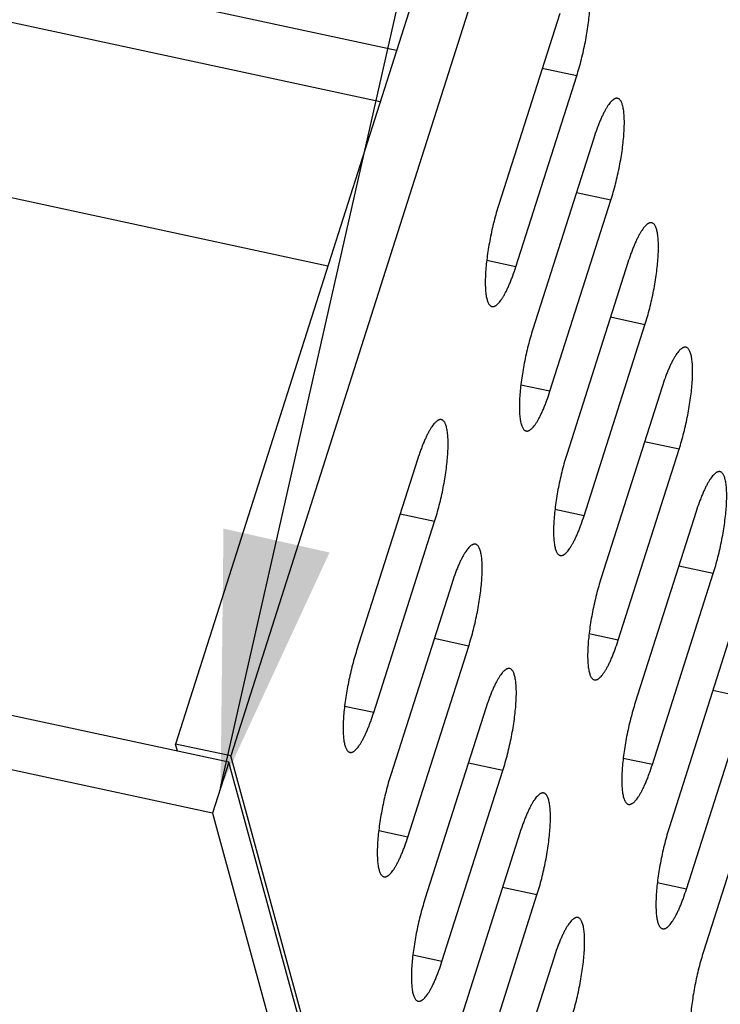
# Model space of a CAD drawing. Header units: millimetres. Extents: x 508 to 1261, y -60 to 468.
# Tile 39 of 49: x 1110 to 1120, y 46 to 60. Entities that reach past the tile are written whole.
import ezdxf

# ---------------------------------------------------------------- set-up
doc = ezdxf.new("R2010")
doc.units = ezdxf.units.MM
doc.header["$LTSCALE"] = 16.335
doc.layers.get('0').update_dxf_attribs({"linetype": 'CONTINUOUS'})
doc.layers.add('ROUNDS', color=7, linetype='CONTINUOUS')
doc.styles.get("Standard").update_dxf_attribs({"font": 'txt', "width": 0.85})
doc.dimstyles.get("Standard").update_dxf_attribs({"dimtxt": 3.5, "dimasz": 3.5, "dimexe": 1.5, "dimexo": 1, "dimtad": 1, "dimtxsty": 'Standard', "dimblk": '_FILLED', "dimblk1": '_FILLED', "dimblk2": '_FILLED', "dimcen": 0.09, "dimazin": 2, "dimtol": 1, "dimtp": 0.01, "dimtm": 0.01, "dimtfac": 1, "dimtofl": 0, "dimtmove": 0, "dimatfit": 3, "dimldrblk": '_FILLED', "dimfxl": 1, "dimtolj": 1, "dimarcsym": 0})

# ---------------------------------------------------------------- blocks, each defined once
blk = doc.blocks.new('_FILLED')
at = {"color": 0, "linetype": 'ByBlock'}
blk.add_solid([(0, 0), (-1, 0.2143), (-1, -0.2143)], dxfattribs=at)

msp = doc.modelspace()

# ---------------------------------------------------------------- linework, layer by layer
at = {"color": 7, "linetype": 'Continuous'}
for p, q in [((1131.1405, 108.80358), (1112.31463, 49.71281)), ((1131.90267, 108.63919), (1113.0768, 49.54842)), ((1113.04878, 49.46049), (1031.11562, 67.132)), ((1112.82467, 48.75703), (1030.8915, 66.42853)), ((1115.36502, 59.2874), (1102.00959, 62.16792)), ((1101.78548, 61.46446), (1115.1409, 58.58394)), ((1117.61549, 59.7989), (1116.77505, 57.16092)), ((1117.85094, 58.93969), (1117.37449, 59.04245)), ((1102.39655, 58.90738), (1114.41791, 56.31459)), ((1117.0105, 56.30171), (1117.85094, 58.93969)), ((1118.08639, 58.08048), (1117.24595, 55.4425)), ((1118.32184, 57.22127), (1117.84539, 57.32403)), ((1117.4814, 54.58329), (1118.32184, 57.22127)), ((1117.0105, 56.30171), (1116.60844, 56.38843)), ((1118.55729, 56.36206), (1117.71685, 53.72408)), ((1118.79274, 55.50284), (1118.31629, 55.60561)), ((1117.9523, 52.86486), (1118.79274, 55.50284)), ((1117.4814, 54.58329), (1117.07934, 54.67)), ((1119.02818, 54.64363), (1118.18774, 52.00565)), ((1119.26363, 53.78442), (1118.78719, 53.88718)), ((1118.42319, 51.14644), (1119.26363, 53.78442)), ((1115.65446, 53.64361), (1114.81402, 51.00563)), ((1115.88991, 52.7844), (1115.41346, 52.88716)), ((1117.9523, 52.86486), (1117.55024, 52.95158)), ((1119.49908, 52.92521), (1118.65864, 50.28723)), ((1115.04947, 50.14642), (1115.88991, 52.7844)), ((1119.73453, 52.066), (1119.25808, 52.16876)), ((1118.89409, 49.42802), (1119.73453, 52.066)), ((1116.12536, 51.92519), (1115.28492, 49.28721)), ((1116.36081, 51.06598), (1115.88436, 51.16874)), ((1118.42319, 51.14644), (1118.02114, 51.23316)), ((1119.96998, 51.20679), (1119.12954, 48.56881)), ((1115.52037, 48.428), (1116.36081, 51.06598)), ((1120.20543, 50.34758), (1119.72898, 50.45034)), ((1119.36499, 47.7096), (1120.20543, 50.34758)), ((1115.04947, 50.14642), (1114.64742, 50.23314)), ((1116.59626, 50.20677), (1115.75582, 47.56879)), ((1113.0768, 49.54842), (1112.31463, 49.71281)), ((1112.342, 49.61293), (1112.31463, 49.71281)), ((1118.89409, 49.42802), (1118.49204, 49.51473)), ((1120.44088, 49.48836), (1119.60044, 46.85038)), ((1113.04878, 49.46049), (1112.82467, 48.75703)), ((1116.83171, 49.34756), (1116.35526, 49.45032)), ((1115.99127, 46.70958), (1116.83171, 49.34756)), ((1115.52037, 48.428), (1115.11831, 48.51471)), ((1117.06716, 48.48835), (1116.22672, 45.85036)), ((1117.30261, 47.62913), (1116.82616, 47.73189)), ((1119.36499, 47.7096), (1118.96293, 47.79631)), ((1116.46216, 44.99115), (1117.30261, 47.62913)), ((1115.99127, 46.70958), (1115.58921, 46.79629)), ((1117.53805, 46.76992), (1116.69761, 44.13194))]:
    msp.add_line(p, q, dxfattribs=at)
for points, knots in [([(1117.85094, 58.93969), (1117.86274, 58.97673), (1117.8855, 59.05248), (1117.91663, 59.16844), (1117.94502, 59.28746), (1117.97022, 59.40771), (1117.99186, 59.52737), (1118.0096, 59.64461), (1118.02319, 59.75766), (1118.03242, 59.86479), (1118.03648, 59.94966), (1118.03729, 60.01334), (1118.03672, 60.05752), (1118.03501, 60.09908), (1118.03216, 60.13787), (1118.02817, 60.17372), (1118.02308, 60.20652), (1118.01688, 60.23615), (1118.00962, 60.2625), (1118.00132, 60.28547), (1117.99198, 60.30502), (1117.98163, 60.32107), (1117.97024, 60.33358), (1117.95963, 60.34111), (1117.9508, 60.34503), (1117.94631, 60.34633), (1117.94405, 60.34682)], [0, 0, 0, 0, 0.08008036, 0.16292877, 0.24735176, 0.33212795, 0.41602975, 0.49784498, 0.57639861, 0.65057486, 0.71934028, 0.75140201, 0.78177429, 0.81036343, 0.83708699, 0.86187563, 0.8846757, 0.90545289, 0.92419766, 0.94093358, 0.95573068, 0.9687263, 0.98015661, 0.99039545, 0.99524016, 1, 1, 1, 1]), ([(1118.41495, 58.6284), (1118.41228, 58.62897), (1118.40679, 58.62969), (1118.39832, 58.62944), (1118.38962, 58.62787), (1118.38069, 58.625), (1118.37155, 58.62083), (1118.3622, 58.61539), (1118.35266, 58.60867), (1118.34292, 58.6007), (1118.33301, 58.59147), (1118.3191, 58.57703), (1118.30143, 58.55578), (1118.28036, 58.52634), (1118.25888, 58.49229), (1118.2371, 58.45383), (1118.21514, 58.41112), (1118.1931, 58.36441), (1118.17112, 58.31393), (1118.1493, 58.25995), (1118.11999, 58.18212), (1118.09954, 58.12175), (1118.08639, 58.08048)], [0, 0, 0, 0, 0.01229317, 0.02488894, 0.03806759, 0.05207158, 0.06709957, 0.08330773, 0.10081513, 0.11971018, 0.14005661, 0.16189856, 0.21016001, 0.26459924, 0.32516728, 0.39171673, 0.46402557, 0.5418124, 0.6247467, 0.71245641, 0.80453376, 1, 1, 1, 1]), ([(1118.32184, 57.22127), (1118.33364, 57.2583), (1118.3564, 57.33405), (1118.38753, 57.45002), (1118.41592, 57.56903), (1118.44112, 57.68928), (1118.46276, 57.80894), (1118.4805, 57.92619), (1118.49409, 58.03923), (1118.50332, 58.14637), (1118.50737, 58.23124), (1118.50818, 58.29492), (1118.50762, 58.3391), (1118.50591, 58.38066), (1118.50306, 58.41944), (1118.49907, 58.4553), (1118.49397, 58.4881), (1118.48778, 58.51773), (1118.48052, 58.54407), (1118.47221, 58.56705), (1118.46288, 58.58659), (1118.45252, 58.60265), (1118.44113, 58.61516), (1118.43052, 58.62268), (1118.4217, 58.62661), (1118.41721, 58.62791), (1118.41495, 58.6284)], [0, 0, 0, 0, 0.08008036, 0.16292877, 0.24735176, 0.33212795, 0.41602975, 0.49784498, 0.57639861, 0.65057486, 0.71934028, 0.75140201, 0.78177429, 0.81036343, 0.83708699, 0.86187563, 0.8846757, 0.90545289, 0.92419766, 0.94093358, 0.95573068, 0.9687263, 0.98015661, 0.99039545, 0.99524016, 1, 1, 1, 1]), ([(1116.77505, 57.16092), (1116.76325, 57.12389), (1116.74049, 57.04814), (1116.70936, 56.93217), (1116.68097, 56.81316), (1116.65577, 56.6929), (1116.63413, 56.57325), (1116.61639, 56.456), (1116.6028, 56.34296), (1116.59357, 56.23582), (1116.58952, 56.15095), (1116.58871, 56.08727), (1116.58927, 56.04309), (1116.59098, 56.00153), (1116.59383, 55.96275), (1116.59782, 55.92689), (1116.60292, 55.89409), (1116.60911, 55.86446), (1116.61637, 55.83812), (1116.62468, 55.81514), (1116.63401, 55.79559), (1116.64436, 55.77954), (1116.65575, 55.76703), (1116.66636, 55.75951), (1116.67519, 55.75558), (1116.67968, 55.75428), (1116.68194, 55.75379)], [0, 0, 0, 0, 0.08008036, 0.16292877, 0.24735176, 0.33212795, 0.41602975, 0.49784498, 0.57639861, 0.65057486, 0.71934028, 0.75140201, 0.78177429, 0.81036343, 0.83708699, 0.86187563, 0.8846757, 0.90545289, 0.92419766, 0.94093358, 0.95573068, 0.9687263, 0.98015661, 0.99039545, 0.99524016, 1, 1, 1, 1]), ([(1118.88585, 56.90997), (1118.88318, 56.91055), (1118.87769, 56.91127), (1118.86922, 56.91101), (1118.86052, 56.90945), (1118.85159, 56.90657), (1118.84245, 56.90241), (1118.8331, 56.89696), (1118.82356, 56.89025), (1118.81382, 56.88227), (1118.80391, 56.87305), (1118.79, 56.85861), (1118.77233, 56.83736), (1118.75126, 56.80791), (1118.72978, 56.77387), (1118.708, 56.7354), (1118.68604, 56.6927), (1118.664, 56.64599), (1118.64202, 56.59551), (1118.6202, 56.54153), (1118.59089, 56.4637), (1118.57044, 56.40333), (1118.55729, 56.36206)], [0, 0, 0, 0, 0.01229317, 0.02488894, 0.03806759, 0.05207158, 0.06709957, 0.08330773, 0.10081513, 0.11971018, 0.14005661, 0.16189856, 0.21016001, 0.26459924, 0.32516728, 0.39171673, 0.46402557, 0.5418124, 0.6247467, 0.71245641, 0.80453376, 1, 1, 1, 1]), ([(1118.79274, 55.50284), (1118.80453, 55.53988), (1118.8273, 55.61563), (1118.85843, 55.7316), (1118.88681, 55.85061), (1118.91202, 55.97086), (1118.93365, 56.09052), (1118.9514, 56.20776), (1118.96499, 56.32081), (1118.97422, 56.42794), (1118.97827, 56.51282), (1118.97908, 56.5765), (1118.97852, 56.62068), (1118.97681, 56.66224), (1118.97395, 56.70102), (1118.96997, 56.73688), (1118.96487, 56.76968), (1118.95868, 56.7993), (1118.95142, 56.82565), (1118.94311, 56.84863), (1118.93378, 56.86817), (1118.92342, 56.88423), (1118.91203, 56.89674), (1118.90142, 56.90426), (1118.8926, 56.90818), (1118.8881, 56.90949), (1118.88585, 56.90997)], [0, 0, 0, 0, 0.08008036, 0.16292877, 0.24735176, 0.33212795, 0.41602975, 0.49784498, 0.57639861, 0.65057486, 0.71934028, 0.75140201, 0.78177429, 0.81036343, 0.83708699, 0.86187563, 0.8846757, 0.90545289, 0.92419766, 0.94093358, 0.95573068, 0.9687263, 0.98015661, 0.99039545, 0.99524016, 1, 1, 1, 1]), ([(1116.68194, 55.75379), (1116.6846, 55.75322), (1116.6901, 55.7525), (1116.69857, 55.75275), (1116.70727, 55.75432), (1116.7162, 55.75719), (1116.72534, 55.76136), (1116.73468, 55.7668), (1116.74423, 55.77352), (1116.75397, 55.78149), (1116.76388, 55.79072), (1116.77779, 55.80516), (1116.79546, 55.82641), (1116.81653, 55.85585), (1116.838, 55.8899), (1116.85978, 55.92836), (1116.88175, 55.97107), (1116.90378, 56.01778), (1116.92577, 56.06826), (1116.94759, 56.12224), (1116.97689, 56.20007), (1116.99735, 56.26044), (1117.0105, 56.30171)], [0, 0, 0, 0, 0.01229317, 0.02488894, 0.03806759, 0.05207158, 0.06709957, 0.08330773, 0.10081513, 0.11971018, 0.14005661, 0.16189856, 0.21016001, 0.26459924, 0.32516728, 0.39171673, 0.46402557, 0.5418124, 0.6247467, 0.71245641, 0.80453376, 1, 1, 1, 1]), ([(1117.24595, 55.4425), (1117.23415, 55.40546), (1117.21139, 55.32971), (1117.18025, 55.21375), (1117.15187, 55.09473), (1117.12667, 54.97448), (1117.10503, 54.85482), (1117.08729, 54.73758), (1117.0737, 54.62453), (1117.06446, 54.5174), (1117.06041, 54.43253), (1117.0596, 54.36885), (1117.06017, 54.32467), (1117.06188, 54.28311), (1117.06473, 54.24432), (1117.06872, 54.20847), (1117.07381, 54.17566), (1117.08, 54.14604), (1117.08727, 54.11969), (1117.09557, 54.09671), (1117.10491, 54.07717), (1117.11526, 54.06112), (1117.12665, 54.04861), (1117.13726, 54.04108), (1117.14609, 54.03716), (1117.15058, 54.03586), (1117.15284, 54.03537)], [0, 0, 0, 0, 0.08008036, 0.16292877, 0.24735176, 0.33212795, 0.41602975, 0.49784498, 0.57639861, 0.65057486, 0.71934028, 0.75140201, 0.78177429, 0.81036343, 0.83708699, 0.86187563, 0.8846757, 0.90545289, 0.92419766, 0.94093358, 0.95573068, 0.9687263, 0.98015661, 0.99039545, 0.99524016, 1, 1, 1, 1]), ([(1119.35674, 55.19155), (1119.35408, 55.19212), (1119.34858, 55.19284), (1119.34012, 55.19259), (1119.33141, 55.19102), (1119.32249, 55.18815), (1119.31335, 55.18399), (1119.304, 55.17854), (1119.29445, 55.17183), (1119.28472, 55.16385), (1119.2748, 55.15462), (1119.26089, 55.14018), (1119.24322, 55.11893), (1119.22216, 55.08949), (1119.20068, 55.05545), (1119.1789, 55.01698), (1119.15693, 54.97428), (1119.1349, 54.92757), (1119.11291, 54.87709), (1119.09109, 54.8231), (1119.06179, 54.74528), (1119.04133, 54.6849), (1119.02818, 54.64363)], [0, 0, 0, 0, 0.01229317, 0.02488894, 0.03806759, 0.05207158, 0.06709957, 0.08330773, 0.10081513, 0.11971018, 0.14005661, 0.16189856, 0.21016001, 0.26459924, 0.32516728, 0.39171673, 0.46402557, 0.5418124, 0.6247467, 0.71245641, 0.80453376, 1, 1, 1, 1]), ([(1119.26363, 53.78442), (1119.27543, 53.82146), (1119.2982, 53.89721), (1119.32933, 54.01317), (1119.35771, 54.13219), (1119.38291, 54.25244), (1119.40455, 54.3721), (1119.4223, 54.48934), (1119.43589, 54.60239), (1119.44512, 54.70952), (1119.44917, 54.79439), (1119.44998, 54.85807), (1119.44942, 54.90225), (1119.44771, 54.94382), (1119.44485, 54.9826), (1119.44087, 55.01845), (1119.43577, 55.05126), (1119.42958, 55.08088), (1119.42232, 55.10723), (1119.41401, 55.13021), (1119.40468, 55.14975), (1119.39432, 55.1658), (1119.38293, 55.17831), (1119.37232, 55.18584), (1119.3635, 55.18976), (1119.359, 55.19106), (1119.35674, 55.19155)], [0, 0, 0, 0, 0.08008036, 0.16292877, 0.24735176, 0.33212795, 0.41602975, 0.49784498, 0.57639861, 0.65057486, 0.71934028, 0.75140201, 0.78177429, 0.81036343, 0.83708699, 0.86187563, 0.8846757, 0.90545289, 0.92419766, 0.94093358, 0.95573068, 0.9687263, 0.98015661, 0.99039545, 0.99524016, 1, 1, 1, 1]), ([(1117.15284, 54.03537), (1117.1555, 54.0348), (1117.161, 54.03408), (1117.16946, 54.03433), (1117.17817, 54.0359), (1117.18709, 54.03877), (1117.19624, 54.04294), (1117.20558, 54.04838), (1117.21513, 54.05509), (1117.22486, 54.06307), (1117.23478, 54.0723), (1117.24869, 54.08674), (1117.26636, 54.10799), (1117.28742, 54.13743), (1117.3089, 54.17147), (1117.33068, 54.20994), (1117.35265, 54.25264), (1117.37468, 54.29935), (1117.39667, 54.34983), (1117.41849, 54.40382), (1117.44779, 54.48164), (1117.46825, 54.54202), (1117.4814, 54.58329)], [0, 0, 0, 0, 0.01229317, 0.02488894, 0.03806759, 0.05207158, 0.06709957, 0.08330773, 0.10081513, 0.11971018, 0.14005661, 0.16189856, 0.21016001, 0.26459924, 0.32516728, 0.39171673, 0.46402557, 0.5418124, 0.6247467, 0.71245641, 0.80453376, 1, 1, 1, 1]), ([(1115.98302, 54.19153), (1115.98036, 54.1921), (1115.97486, 54.19283), (1115.9664, 54.19257), (1115.95769, 54.191), (1115.94877, 54.18813), (1115.93963, 54.18397), (1115.93028, 54.17852), (1115.92073, 54.17181), (1115.911, 54.16383), (1115.90108, 54.15461), (1115.88717, 54.14016), (1115.8695, 54.11891), (1115.84844, 54.08947), (1115.82696, 54.05543), (1115.80518, 54.01696), (1115.78321, 53.97426), (1115.76118, 53.92755), (1115.73919, 53.87707), (1115.71737, 53.82309), (1115.68807, 53.74526), (1115.66761, 53.68489), (1115.65446, 53.64361)], [0, 0, 0, 0, 0.01229317, 0.02488894, 0.03806759, 0.05207158, 0.06709957, 0.08330773, 0.10081513, 0.11971018, 0.14005661, 0.16189856, 0.21016001, 0.26459924, 0.32516728, 0.39171673, 0.46402557, 0.5418124, 0.6247467, 0.71245641, 0.80453376, 1, 1, 1, 1]), ([(1115.88991, 52.7844), (1115.90171, 52.82144), (1115.92447, 52.89719), (1115.95561, 53.01315), (1115.98399, 53.13217), (1116.00919, 53.25242), (1116.03083, 53.37208), (1116.04858, 53.48932), (1116.06216, 53.60237), (1116.0714, 53.7095), (1116.07545, 53.79437), (1116.07626, 53.85805), (1116.0757, 53.90224), (1116.07398, 53.9438), (1116.07113, 53.98258), (1116.06715, 54.01844), (1116.06205, 54.05124), (1116.05586, 54.08086), (1116.04859, 54.10721), (1116.04029, 54.13019), (1116.03095, 54.14973), (1116.0206, 54.16578), (1116.00921, 54.1783), (1115.9986, 54.18582), (1115.98977, 54.18974), (1115.98528, 54.19104), (1115.98302, 54.19153)], [0, 0, 0, 0, 0.08008036, 0.16292877, 0.24735176, 0.33212795, 0.41602975, 0.49784498, 0.57639861, 0.65057486, 0.71934028, 0.75140201, 0.78177429, 0.81036343, 0.83708699, 0.86187563, 0.8846757, 0.90545289, 0.92419766, 0.94093358, 0.95573068, 0.9687263, 0.98015661, 0.99039545, 0.99524016, 1, 1, 1, 1]), ([(1117.71685, 53.72408), (1117.70505, 53.68704), (1117.68228, 53.61129), (1117.65115, 53.49532), (1117.62277, 53.37631), (1117.59757, 53.25606), (1117.57593, 53.1364), (1117.55818, 53.01916), (1117.54459, 52.90611), (1117.53536, 52.79898), (1117.53131, 52.71411), (1117.5305, 52.65042), (1117.53106, 52.60624), (1117.53277, 52.56468), (1117.53563, 52.5259), (1117.53961, 52.49004), (1117.54471, 52.45724), (1117.5509, 52.42762), (1117.55816, 52.40127), (1117.56647, 52.37829), (1117.5758, 52.35875), (1117.58616, 52.34269), (1117.59755, 52.33018), (1117.60816, 52.32266), (1117.61698, 52.31874), (1117.62148, 52.31744), (1117.62374, 52.31695)], [0, 0, 0, 0, 0.08008036, 0.16292877, 0.24735176, 0.33212795, 0.41602975, 0.49784498, 0.57639861, 0.65057486, 0.71934028, 0.75140201, 0.78177429, 0.81036343, 0.83708699, 0.86187563, 0.8846757, 0.90545289, 0.92419766, 0.94093358, 0.95573068, 0.9687263, 0.98015661, 0.99039545, 0.99524016, 1, 1, 1, 1]), ([(1119.82764, 53.47313), (1119.82498, 53.4737), (1119.81948, 53.47442), (1119.81102, 53.47417), (1119.80231, 53.4726), (1119.79339, 53.46973), (1119.78424, 53.46556), (1119.7749, 53.46012), (1119.76535, 53.4534), (1119.75562, 53.44543), (1119.7457, 53.4362), (1119.73179, 53.42176), (1119.71412, 53.40051), (1119.69306, 53.37107), (1119.67158, 53.33703), (1119.6498, 53.29856), (1119.62783, 53.25586), (1119.6058, 53.20914), (1119.58381, 53.15866), (1119.56199, 53.10468), (1119.53269, 53.02685), (1119.51223, 52.96648), (1119.49908, 52.92521)], [0, 0, 0, 0, 0.01229317, 0.02488894, 0.03806759, 0.05207158, 0.06709957, 0.08330773, 0.10081513, 0.11971018, 0.14005661, 0.16189856, 0.21016001, 0.26459924, 0.32516728, 0.39171673, 0.46402557, 0.5418124, 0.6247467, 0.71245641, 0.80453376, 1, 1, 1, 1]), ([(1119.73453, 52.066), (1119.74633, 52.10303), (1119.76909, 52.17878), (1119.80023, 52.29475), (1119.82861, 52.41376), (1119.85381, 52.53402), (1119.87545, 52.65367), (1119.89319, 52.77092), (1119.90678, 52.88396), (1119.91602, 52.9911), (1119.92007, 53.07597), (1119.92088, 53.13965), (1119.92031, 53.18383), (1119.9186, 53.22539), (1119.91575, 53.26417), (1119.91176, 53.30003), (1119.90667, 53.33283), (1119.90047, 53.36246), (1119.89321, 53.3888), (1119.88491, 53.41178), (1119.87557, 53.43133), (1119.86522, 53.44738), (1119.85383, 53.45989), (1119.84322, 53.46742), (1119.83439, 53.47134), (1119.8299, 53.47264), (1119.82764, 53.47313)], [0, 0, 0, 0, 0.08008036, 0.16292877, 0.24735176, 0.33212795, 0.41602975, 0.49784498, 0.57639861, 0.65057486, 0.71934028, 0.75140201, 0.78177429, 0.81036343, 0.83708699, 0.86187563, 0.8846757, 0.90545289, 0.92419766, 0.94093358, 0.95573068, 0.9687263, 0.98015661, 0.99039545, 0.99524016, 1, 1, 1, 1]), ([(1117.62374, 52.31695), (1117.6264, 52.31637), (1117.6319, 52.31565), (1117.64036, 52.31591), (1117.64907, 52.31748), (1117.65799, 52.32035), (1117.66713, 52.32451), (1117.67648, 52.32996), (1117.68603, 52.33667), (1117.69576, 52.34465), (1117.70568, 52.35387), (1117.71959, 52.36832), (1117.73725, 52.38956), (1117.75832, 52.41901), (1117.7798, 52.45305), (1117.80158, 52.49152), (1117.82355, 52.53422), (1117.84558, 52.58093), (1117.86757, 52.63141), (1117.88939, 52.68539), (1117.91869, 52.76322), (1117.93915, 52.82359), (1117.9523, 52.86486)], [0, 0, 0, 0, 0.01229317, 0.02488894, 0.03806759, 0.05207158, 0.06709957, 0.08330773, 0.10081513, 0.11971018, 0.14005661, 0.16189856, 0.21016001, 0.26459924, 0.32516728, 0.39171673, 0.46402557, 0.5418124, 0.6247467, 0.71245641, 0.80453376, 1, 1, 1, 1]), ([(1116.45392, 52.47311), (1116.45126, 52.47368), (1116.44576, 52.4744), (1116.4373, 52.47415), (1116.42859, 52.47258), (1116.41966, 52.46971), (1116.41052, 52.46554), (1116.40118, 52.4601), (1116.39163, 52.45338), (1116.3819, 52.44541), (1116.37198, 52.43618), (1116.35807, 52.42174), (1116.3404, 52.40049), (1116.31934, 52.37105), (1116.29786, 52.33701), (1116.27608, 52.29854), (1116.25411, 52.25584), (1116.23208, 52.20912), (1116.21009, 52.15864), (1116.18827, 52.10466), (1116.15897, 52.02683), (1116.13851, 51.96646), (1116.12536, 51.92519)], [0, 0, 0, 0, 0.01229317, 0.02488894, 0.03806759, 0.05207158, 0.06709957, 0.08330773, 0.10081513, 0.11971018, 0.14005661, 0.16189856, 0.21016001, 0.26459924, 0.32516728, 0.39171673, 0.46402557, 0.5418124, 0.6247467, 0.71245641, 0.80453376, 1, 1, 1, 1]), ([(1116.36081, 51.06598), (1116.37261, 51.10301), (1116.39537, 51.17876), (1116.4265, 51.29473), (1116.45489, 51.41375), (1116.48009, 51.534), (1116.50173, 51.65365), (1116.51947, 51.7709), (1116.53306, 51.88394), (1116.54229, 51.99108), (1116.54635, 52.07595), (1116.54716, 52.13963), (1116.54659, 52.18381), (1116.54488, 52.22537), (1116.54203, 52.26415), (1116.53804, 52.30001), (1116.53295, 52.33281), (1116.52675, 52.36244), (1116.51949, 52.38878), (1116.51118, 52.41176), (1116.50185, 52.43131), (1116.4915, 52.44736), (1116.48011, 52.45987), (1116.4695, 52.4674), (1116.46067, 52.47132), (1116.45618, 52.47262), (1116.45392, 52.47311)], [0, 0, 0, 0, 0.08008036, 0.16292877, 0.24735176, 0.33212795, 0.41602975, 0.49784498, 0.57639861, 0.65057486, 0.71934028, 0.75140201, 0.78177429, 0.81036343, 0.83708699, 0.86187563, 0.8846757, 0.90545289, 0.92419766, 0.94093358, 0.95573068, 0.9687263, 0.98015661, 0.99039545, 0.99524016, 1, 1, 1, 1]), ([(1118.18774, 52.00565), (1118.17595, 51.96862), (1118.15318, 51.89287), (1118.12205, 51.7769), (1118.09367, 51.65789), (1118.06846, 51.53764), (1118.04683, 51.41798), (1118.02908, 51.30073), (1118.01549, 51.18769), (1118.00626, 51.08056), (1118.00221, 50.99568), (1118.0014, 50.932), (1118.00196, 50.88782), (1118.00367, 50.84626), (1118.00653, 50.80748), (1118.01051, 50.77162), (1118.01561, 50.73882), (1118.0218, 50.70919), (1118.02906, 50.68285), (1118.03737, 50.65987), (1118.0467, 50.64033), (1118.05706, 50.62427), (1118.06845, 50.61176), (1118.07906, 50.60424), (1118.08788, 50.60031), (1118.09238, 50.59901), (1118.09463, 50.59852)], [0, 0, 0, 0, 0.08008036, 0.16292877, 0.24735176, 0.33212795, 0.41602975, 0.49784498, 0.57639861, 0.65057486, 0.71934028, 0.75140201, 0.78177429, 0.81036343, 0.83708699, 0.86187563, 0.8846757, 0.90545289, 0.92419766, 0.94093358, 0.95573068, 0.9687263, 0.98015661, 0.99039545, 0.99524016, 1, 1, 1, 1]), ([(1118.09463, 50.59852), (1118.0973, 50.59795), (1118.10279, 50.59723), (1118.11126, 50.59748), (1118.11996, 50.59905), (1118.12889, 50.60193), (1118.13803, 50.60609), (1118.14738, 50.61153), (1118.15692, 50.61825), (1118.16666, 50.62622), (1118.17657, 50.63545), (1118.19048, 50.64989), (1118.20815, 50.67114), (1118.22922, 50.70058), (1118.2507, 50.73463), (1118.27248, 50.7731), (1118.29444, 50.8158), (1118.31648, 50.86251), (1118.33846, 50.91299), (1118.36028, 50.96697), (1118.38959, 51.0448), (1118.41004, 51.10517), (1118.42319, 51.14644)], [0, 0, 0, 0, 0.01229317, 0.02488894, 0.03806759, 0.05207158, 0.06709957, 0.08330773, 0.10081513, 0.11971018, 0.14005661, 0.16189856, 0.21016001, 0.26459924, 0.32516728, 0.39171673, 0.46402557, 0.5418124, 0.6247467, 0.71245641, 0.80453376, 1, 1, 1, 1]), ([(1114.81402, 51.00563), (1114.80222, 50.9686), (1114.77946, 50.89285), (1114.74833, 50.77688), (1114.71994, 50.65787), (1114.69474, 50.53762), (1114.6731, 50.41796), (1114.65536, 50.30072), (1114.64177, 50.18767), (1114.63254, 50.08054), (1114.62849, 49.99566), (1114.62768, 49.93198), (1114.62824, 49.8878), (1114.62995, 49.84624), (1114.6328, 49.80746), (1114.63679, 49.7716), (1114.64189, 49.7388), (1114.64808, 49.70917), (1114.65534, 49.68283), (1114.66365, 49.65985), (1114.67298, 49.64031), (1114.68334, 49.62425), (1114.69473, 49.61174), (1114.70534, 49.60422), (1114.71416, 49.60029), (1114.71865, 49.59899), (1114.72091, 49.59851)], [0, 0, 0, 0, 0.08008036, 0.16292877, 0.24735176, 0.33212795, 0.41602975, 0.49784498, 0.57639861, 0.65057486, 0.71934028, 0.75140201, 0.78177429, 0.81036343, 0.83708699, 0.86187563, 0.8846757, 0.90545289, 0.92419766, 0.94093358, 0.95573068, 0.9687263, 0.98015661, 0.99039545, 0.99524016, 1, 1, 1, 1]), ([(1116.92482, 50.75468), (1116.92215, 50.75526), (1116.91666, 50.75598), (1116.90819, 50.75573), (1116.89949, 50.75416), (1116.89056, 50.75128), (1116.88142, 50.74712), (1116.87207, 50.74168), (1116.86253, 50.73496), (1116.85279, 50.72699), (1116.84288, 50.71776), (1116.82897, 50.70332), (1116.8113, 50.68207), (1116.79023, 50.65263), (1116.76875, 50.61858), (1116.74697, 50.58011), (1116.72501, 50.53741), (1116.70297, 50.4907), (1116.68099, 50.44022), (1116.65917, 50.38624), (1116.62986, 50.30841), (1116.60941, 50.24804), (1116.59626, 50.20677)], [0, 0, 0, 0, 0.01229317, 0.02488894, 0.03806759, 0.05207158, 0.06709957, 0.08330773, 0.10081513, 0.11971018, 0.14005661, 0.16189856, 0.21016001, 0.26459924, 0.32516728, 0.39171673, 0.46402557, 0.5418124, 0.6247467, 0.71245641, 0.80453376, 1, 1, 1, 1]), ([(1116.83171, 49.34756), (1116.84351, 49.38459), (1116.86627, 49.46034), (1116.8974, 49.57631), (1116.92579, 49.69532), (1116.95099, 49.81557), (1116.97263, 49.93523), (1116.99037, 50.05247), (1117.00396, 50.16552), (1117.01319, 50.27265), (1117.01724, 50.35753), (1117.01805, 50.42121), (1117.01749, 50.46539), (1117.01578, 50.50695), (1117.01293, 50.54573), (1117.00894, 50.58159), (1117.00384, 50.61439), (1116.99765, 50.64402), (1116.99039, 50.67036), (1116.98208, 50.69334), (1116.97275, 50.71288), (1116.96239, 50.72894), (1116.951, 50.74145), (1116.94039, 50.74897), (1116.93157, 50.7529), (1116.92708, 50.7542), (1116.92482, 50.75468)], [0, 0, 0, 0, 0.08008036, 0.16292877, 0.24735176, 0.33212795, 0.41602975, 0.49784498, 0.57639861, 0.65057486, 0.71934028, 0.75140201, 0.78177429, 0.81036343, 0.83708699, 0.86187563, 0.8846757, 0.90545289, 0.92419766, 0.94093358, 0.95573068, 0.9687263, 0.98015661, 0.99039545, 0.99524016, 1, 1, 1, 1]), ([(1118.65864, 50.28723), (1118.64684, 50.2502), (1118.62408, 50.17445), (1118.59295, 50.05848), (1118.56456, 49.93946), (1118.53936, 49.81921), (1118.51772, 49.69956), (1118.49998, 49.58231), (1118.48639, 49.46926), (1118.47716, 49.36213), (1118.47311, 49.27726), (1118.4723, 49.21358), (1118.47286, 49.1694), (1118.47457, 49.12784), (1118.47742, 49.08905), (1118.48141, 49.0532), (1118.48651, 49.0204), (1118.4927, 48.99077), (1118.49996, 48.96442), (1118.50827, 48.94145), (1118.5176, 48.9219), (1118.52795, 48.90585), (1118.53935, 48.89334), (1118.54995, 48.88581), (1118.55878, 48.88189), (1118.56327, 48.88059), (1118.56553, 48.8801)], [0, 0, 0, 0, 0.08008036, 0.16292877, 0.24735176, 0.33212795, 0.41602975, 0.49784498, 0.57639861, 0.65057486, 0.71934028, 0.75140201, 0.78177429, 0.81036343, 0.83708699, 0.86187563, 0.8846757, 0.90545289, 0.92419766, 0.94093358, 0.95573068, 0.9687263, 0.98015661, 0.99039545, 0.99524016, 1, 1, 1, 1]), ([(1114.72091, 49.59851), (1114.72358, 49.59793), (1114.72907, 49.59721), (1114.73754, 49.59746), (1114.74624, 49.59903), (1114.75517, 49.60191), (1114.76431, 49.60607), (1114.77366, 49.61151), (1114.7832, 49.61823), (1114.79294, 49.6262), (1114.80285, 49.63543), (1114.81676, 49.64987), (1114.83443, 49.67112), (1114.8555, 49.70056), (1114.87698, 49.73461), (1114.89876, 49.77308), (1114.92072, 49.81578), (1114.94276, 49.86249), (1114.96474, 49.91297), (1114.98656, 49.96695), (1115.01587, 50.04478), (1115.03632, 50.10515), (1115.04947, 50.14642)], [0, 0, 0, 0, 0.01229317, 0.02488894, 0.03806759, 0.05207158, 0.06709957, 0.08330773, 0.10081513, 0.11971018, 0.14005661, 0.16189856, 0.21016001, 0.26459924, 0.32516728, 0.39171673, 0.46402557, 0.5418124, 0.6247467, 0.71245641, 0.80453376, 1, 1, 1, 1]), ([(1118.56553, 48.8801), (1118.5682, 48.87953), (1118.57369, 48.87881), (1118.58216, 48.87906), (1118.59086, 48.88063), (1118.59979, 48.8835), (1118.60893, 48.88767), (1118.61828, 48.89311), (1118.62782, 48.89982), (1118.63756, 48.9078), (1118.64747, 48.91703), (1118.66138, 48.93147), (1118.67905, 48.95272), (1118.70012, 48.98216), (1118.7216, 49.0162), (1118.74338, 49.05467), (1118.76534, 49.09737), (1118.78738, 49.14409), (1118.80936, 49.19456), (1118.83118, 49.24855), (1118.86049, 49.32637), (1118.88094, 49.38675), (1118.89409, 49.42802)], [0, 0, 0, 0, 0.01229317, 0.02488894, 0.03806759, 0.05207158, 0.06709957, 0.08330773, 0.10081513, 0.11971018, 0.14005661, 0.16189856, 0.21016001, 0.26459924, 0.32516728, 0.39171673, 0.46402557, 0.5418124, 0.6247467, 0.71245641, 0.80453376, 1, 1, 1, 1]), ([(1115.28492, 49.28721), (1115.27312, 49.25018), (1115.25036, 49.17443), (1115.21923, 49.05846), (1115.19084, 48.93944), (1115.16564, 48.81919), (1115.144, 48.69954), (1115.12626, 48.58229), (1115.11267, 48.46924), (1115.10344, 48.36211), (1115.09938, 48.27724), (1115.09857, 48.21356), (1115.09914, 48.16938), (1115.10085, 48.12782), (1115.1037, 48.08904), (1115.10769, 48.05318), (1115.11279, 48.02038), (1115.11898, 47.99075), (1115.12624, 47.96441), (1115.13455, 47.94143), (1115.14388, 47.92188), (1115.15423, 47.90583), (1115.16562, 47.89332), (1115.17623, 47.88579), (1115.18506, 47.88187), (1115.18955, 47.88057), (1115.19181, 47.88008)], [0, 0, 0, 0, 0.08008036, 0.16292877, 0.24735176, 0.33212795, 0.41602975, 0.49784498, 0.57639861, 0.65057486, 0.71934028, 0.75140201, 0.78177429, 0.81036343, 0.83708699, 0.86187563, 0.8846757, 0.90545289, 0.92419766, 0.94093358, 0.95573068, 0.9687263, 0.98015661, 0.99039545, 0.99524016, 1, 1, 1, 1]), ([(1117.39571, 49.03626), (1117.39305, 49.03684), (1117.38755, 49.03756), (1117.37909, 49.0373), (1117.37039, 49.03573), (1117.36146, 49.03286), (1117.35232, 49.0287), (1117.34297, 49.02325), (1117.33343, 49.01654), (1117.32369, 49.00856), (1117.31378, 48.99934), (1117.29987, 48.98489), (1117.2822, 48.96364), (1117.26113, 48.9342), (1117.23965, 48.90016), (1117.21787, 48.86169), (1117.19591, 48.81899), (1117.17387, 48.77228), (1117.15189, 48.7218), (1117.13006, 48.66782), (1117.10076, 48.58999), (1117.08031, 48.52962), (1117.06716, 48.48835)], [0, 0, 0, 0, 0.01229317, 0.02488894, 0.03806759, 0.05207158, 0.06709957, 0.08330773, 0.10081513, 0.11971018, 0.14005661, 0.16189856, 0.21016001, 0.26459924, 0.32516728, 0.39171673, 0.46402557, 0.5418124, 0.6247467, 0.71245641, 0.80453376, 1, 1, 1, 1]), ([(1117.30261, 47.62913), (1117.3144, 47.66617), (1117.33717, 47.74192), (1117.3683, 47.85788), (1117.39668, 47.9769), (1117.42189, 48.09715), (1117.44352, 48.21681), (1117.46127, 48.33405), (1117.47486, 48.4471), (1117.48409, 48.55423), (1117.48814, 48.6391), (1117.48895, 48.70278), (1117.48839, 48.74697), (1117.48668, 48.78853), (1117.48382, 48.82731), (1117.47984, 48.86317), (1117.47474, 48.89597), (1117.46855, 48.92559), (1117.46129, 48.95194), (1117.45298, 48.97492), (1117.44365, 48.99446), (1117.43329, 49.01051), (1117.4219, 49.02303), (1117.41129, 49.03055), (1117.40247, 49.03447), (1117.39797, 49.03577), (1117.39571, 49.03626)], [0, 0, 0, 0, 0.08008036, 0.16292877, 0.24735176, 0.33212795, 0.41602975, 0.49784498, 0.57639861, 0.65057486, 0.71934028, 0.75140201, 0.78177429, 0.81036343, 0.83708699, 0.86187563, 0.8846757, 0.90545289, 0.92419766, 0.94093358, 0.95573068, 0.9687263, 0.98015661, 0.99039545, 0.99524016, 1, 1, 1, 1]), ([(1119.12954, 48.56881), (1119.11774, 48.53177), (1119.09498, 48.45602), (1119.06385, 48.34006), (1119.03546, 48.22104), (1119.01026, 48.10079), (1118.98862, 47.98113), (1118.97088, 47.86389), (1118.95729, 47.75084), (1118.94805, 47.64371), (1118.944, 47.55884), (1118.94319, 47.49516), (1118.94376, 47.45097), (1118.94547, 47.40941), (1118.94832, 47.37063), (1118.95231, 47.33477), (1118.9574, 47.30197), (1118.9636, 47.27235), (1118.97086, 47.246), (1118.97916, 47.22302), (1118.9885, 47.20348), (1118.99885, 47.18743), (1119.01024, 47.17491), (1119.02085, 47.16739), (1119.02968, 47.16347), (1119.03417, 47.16217), (1119.03643, 47.16168)], [0, 0, 0, 0, 0.08008036, 0.16292877, 0.24735176, 0.33212795, 0.41602975, 0.49784498, 0.57639861, 0.65057486, 0.71934028, 0.75140201, 0.78177429, 0.81036343, 0.83708699, 0.86187563, 0.8846757, 0.90545289, 0.92419766, 0.94093358, 0.95573068, 0.9687263, 0.98015661, 0.99039545, 0.99524016, 1, 1, 1, 1]), ([(1115.19181, 47.88008), (1115.19447, 47.87951), (1115.19997, 47.87879), (1115.20844, 47.87904), (1115.21714, 47.88061), (1115.22607, 47.88348), (1115.23521, 47.88765), (1115.24455, 47.89309), (1115.2541, 47.89981), (1115.26383, 47.90778), (1115.27375, 47.91701), (1115.28766, 47.93145), (1115.30533, 47.9527), (1115.3264, 47.98214), (1115.34787, 48.01618), (1115.36965, 48.05465), (1115.39162, 48.09735), (1115.41365, 48.14407), (1115.43564, 48.19455), (1115.45746, 48.24853), (1115.48676, 48.32636), (1115.50722, 48.38673), (1115.52037, 48.428)], [0, 0, 0, 0, 0.01229317, 0.02488894, 0.03806759, 0.05207158, 0.06709957, 0.08330773, 0.10081513, 0.11971018, 0.14005661, 0.16189856, 0.21016001, 0.26459924, 0.32516728, 0.39171673, 0.46402557, 0.5418124, 0.6247467, 0.71245641, 0.80453376, 1, 1, 1, 1]), ([(1119.03643, 47.16168), (1119.03909, 47.1611), (1119.04459, 47.16038), (1119.05305, 47.16064), (1119.06176, 47.16221), (1119.07069, 47.16508), (1119.07983, 47.16924), (1119.08917, 47.17469), (1119.09872, 47.1814), (1119.10845, 47.18938), (1119.11837, 47.1986), (1119.13228, 47.21305), (1119.14995, 47.2343), (1119.17101, 47.26374), (1119.19249, 47.29778), (1119.21427, 47.33625), (1119.23624, 47.37895), (1119.25827, 47.42566), (1119.28026, 47.47614), (1119.30208, 47.53012), (1119.33138, 47.60795), (1119.35184, 47.66832), (1119.36499, 47.7096)], [0, 0, 0, 0, 0.01229317, 0.02488894, 0.03806759, 0.05207158, 0.06709957, 0.08330773, 0.10081513, 0.11971018, 0.14005661, 0.16189856, 0.21016001, 0.26459924, 0.32516728, 0.39171673, 0.46402557, 0.5418124, 0.6247467, 0.71245641, 0.80453376, 1, 1, 1, 1]), ([(1115.75582, 47.56879), (1115.74402, 47.53175), (1115.72126, 47.456), (1115.69012, 47.34004), (1115.66174, 47.22102), (1115.63654, 47.10077), (1115.6149, 46.98111), (1115.59715, 46.86387), (1115.58357, 46.75082), (1115.57433, 46.64369), (1115.57028, 46.55882), (1115.56947, 46.49514), (1115.57003, 46.45095), (1115.57175, 46.40939), (1115.5746, 46.37061), (1115.57858, 46.33475), (1115.58368, 46.30195), (1115.58987, 46.27233), (1115.59714, 46.24598), (1115.60544, 46.223), (1115.61478, 46.20346), (1115.62513, 46.18741), (1115.63652, 46.17489), (1115.64713, 46.16737), (1115.65596, 46.16345), (1115.66045, 46.16215), (1115.66271, 46.16166)], [0, 0, 0, 0, 0.08008036, 0.16292877, 0.24735176, 0.33212795, 0.41602975, 0.49784498, 0.57639861, 0.65057486, 0.71934028, 0.75140201, 0.78177429, 0.81036343, 0.83708699, 0.86187563, 0.8846757, 0.90545289, 0.92419766, 0.94093358, 0.95573068, 0.9687263, 0.98015661, 0.99039545, 0.99524016, 1, 1, 1, 1]), ([(1117.86661, 47.31784), (1117.86395, 47.31841), (1117.85845, 47.31913), (1117.84999, 47.31888), (1117.84128, 47.31731), (1117.83236, 47.31444), (1117.82322, 47.31027), (1117.81387, 47.30483), (1117.80432, 47.29812), (1117.79459, 47.29014), (1117.78467, 47.28091), (1117.77076, 47.26647), (1117.75309, 47.24522), (1117.73203, 47.21578), (1117.71055, 47.18174), (1117.68877, 47.14327), (1117.6668, 47.10057), (1117.64477, 47.05385), (1117.62278, 47.00338), (1117.60096, 46.94939), (1117.57166, 46.87157), (1117.5512, 46.81119), (1117.53805, 46.76992)], [0, 0, 0, 0, 0.01229317, 0.02488894, 0.03806759, 0.05207158, 0.06709957, 0.08330773, 0.10081513, 0.11971018, 0.14005661, 0.16189856, 0.21016001, 0.26459924, 0.32516728, 0.39171673, 0.46402557, 0.5418124, 0.6247467, 0.71245641, 0.80453376, 1, 1, 1, 1]), ([(1117.7735, 45.91071), (1117.7853, 45.94775), (1117.80806, 46.02349), (1117.8392, 46.13946), (1117.86758, 46.25848), (1117.89278, 46.37873), (1117.91442, 46.49839), (1117.93217, 46.61563), (1117.94576, 46.72868), (1117.95499, 46.83581), (1117.95904, 46.92068), (1117.95985, 46.98436), (1117.95929, 47.02854), (1117.95757, 47.0701), (1117.95472, 47.10889), (1117.95074, 47.14474), (1117.94564, 47.17754), (1117.93945, 47.20717), (1117.93219, 47.23352), (1117.92388, 47.25649), (1117.91455, 47.27604), (1117.90419, 47.29209), (1117.8928, 47.3046), (1117.88219, 47.31213), (1117.87337, 47.31605), (1117.86887, 47.31735), (1117.86661, 47.31784)], [0, 0, 0, 0, 0.08008036, 0.16292877, 0.24735176, 0.33212795, 0.41602975, 0.49784498, 0.57639861, 0.65057486, 0.71934028, 0.75140201, 0.78177429, 0.81036343, 0.83708699, 0.86187563, 0.8846757, 0.90545289, 0.92419766, 0.94093358, 0.95573068, 0.9687263, 0.98015661, 0.99039545, 0.99524016, 1, 1, 1, 1]), ([(1119.60044, 46.85038), (1119.58864, 46.81335), (1119.56588, 46.7376), (1119.53474, 46.62163), (1119.50636, 46.50262), (1119.48116, 46.38237), (1119.45952, 46.26271), (1119.44177, 46.14547), (1119.42818, 46.03242), (1119.41895, 45.92529), (1119.4149, 45.84041), (1119.41409, 45.77673), (1119.41465, 45.73255), (1119.41637, 45.69099), (1119.41922, 45.65221), (1119.4232, 45.61635), (1119.4283, 45.58355), (1119.43449, 45.55392), (1119.44175, 45.52758), (1119.45006, 45.5046), (1119.45939, 45.48506), (1119.46975, 45.469), (1119.48114, 45.45649), (1119.49175, 45.44897), (1119.50057, 45.44505), (1119.50507, 45.44374), (1119.50733, 45.44326)], [0, 0, 0, 0, 0.08008036, 0.16292877, 0.24735176, 0.33212795, 0.41602975, 0.49784498, 0.57639861, 0.65057486, 0.71934028, 0.75140201, 0.78177429, 0.81036343, 0.83708699, 0.86187563, 0.8846757, 0.90545289, 0.92419766, 0.94093358, 0.95573068, 0.9687263, 0.98015661, 0.99039545, 0.99524016, 1, 1, 1, 1]), ([(1115.66271, 46.16166), (1115.66537, 46.16109), (1115.67087, 46.16036), (1115.67933, 46.16062), (1115.68804, 46.16219), (1115.69696, 46.16506), (1115.7061, 46.16922), (1115.71545, 46.17467), (1115.725, 46.18138), (1115.73473, 46.18936), (1115.74465, 46.19858), (1115.75856, 46.21303), (1115.77623, 46.23428), (1115.79729, 46.26372), (1115.81877, 46.29776), (1115.84055, 46.33623), (1115.86252, 46.37893), (1115.88455, 46.42564), (1115.90654, 46.47612), (1115.92836, 46.5301), (1115.95766, 46.60793), (1115.97812, 46.6683), (1115.99127, 46.70958)], [0, 0, 0, 0, 0.01229317, 0.02488894, 0.03806759, 0.05207158, 0.06709957, 0.08330773, 0.10081513, 0.11971018, 0.14005661, 0.16189856, 0.21016001, 0.26459924, 0.32516728, 0.39171673, 0.46402557, 0.5418124, 0.6247467, 0.71245641, 0.80453376, 1, 1, 1, 1])]:
    msp.add_open_spline(points, degree=3, knots=knots, dxfattribs=at)
at = {"layer": 'ROUNDS', "color": 7, "linetype": 'Continuous'}
for p, q in [((1117.80932, 32.27827), (1113.0768, 49.54842)), ((1117.87548, 31.84665), (1113.04878, 49.46049)), ((1112.82467, 48.75703), (1117.55719, 31.48688))]:
    msp.add_line(p, q, dxfattribs=at)

# ---------------------------------------------------------------- leaders
at = {"color": 2}
msp.add_leader([(1112.93672, 49.10876), (1135.29776, 148.01767)], dimstyle='Standard', override={"dimgap": 0.625, "dimtad": 0, "dimtih": 1, "dimtoh": 1, "dimdec": 4, "dimcen": 2.673, "dimadec": 0, "dimazin": 0, "dimtp": 0.1, "dimtm": 0, "dimtdec": 1, "dimfxl": 1.25, "dimtolj": 0, "dimtzin": 0}, dxfattribs=at)

doc.saveas('drawing.dxf')
